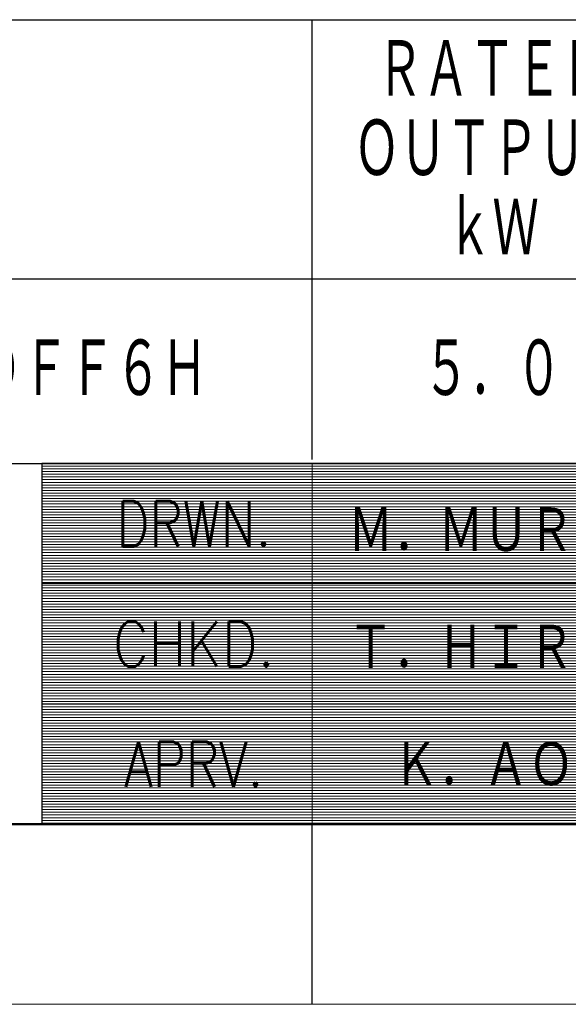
# Model space of a CAD drawing. Header units: millimetres. Extents: x 0 to 1300, y 0 to 891.
# Tile 15 of 141: x 581 to 673, y 0 to 164. Entities that reach past the tile are written whole.
import ezdxf

# ---------------------------------------------------------------- set-up
doc = ezdxf.new("R2010")
doc.units = ezdxf.units.MM
doc.header["$LTSCALE"] = 0.545669
doc.layers.add('NoLayerName_001', color=7, linetype='Continuous')
doc.styles.get("Standard").update_dxf_attribs({"font": 'txt', "bigfont": 'extfont2'})

# ---------------------------------------------------------------- blocks, each defined once
blk = doc.blocks.new('JZB_0004')
at = {"layer": 'NoLayerName_001', "color": 3, "lineweight": 13, "char_height": 2.73, "attachment_point": 5}
for s, insert in [('\\A1;\\W0.8333;Ｍ．ＭＵＲＡＫＩ', (84.818, 14.635)), ('\\A1;\\W0.8333;Ｔ．ＨＩＲＯＳＥ', (84.818, 8.135)), ('\\A1;\\W0.8333;Ｋ．ＡＯＫＩ', (84.818, 1.635))]:
    blk.add_mtext(s, dxfattribs=dict(at, insert=insert))
blk = doc.blocks.new('*X19')
at = {"color": 7, "linetype": 'Continuous', "lineweight": 13}
for p, q in [((0, 19.8), (40, 19.8)), ((0, 19.65), (40, 19.65)), ((0, 19.5), (40, 19.5)), ((0, 19.35), (40, 19.35)), ((0, 19.2), (40, 19.2)), ((0, 19.05), (40, 19.05)), ((0, 18.9), (40, 18.9)), ((0, 18.75), (40, 18.75)), ((0, 18.6), (40, 18.6)), ((0, 18.45), (40, 18.45)), ((0, 18.3), (40, 18.3)), ((0, 18.15), (40, 18.15)), ((0, 18), (40, 18)), ((0, 17.85), (40, 17.85)), ((0, 17.7), (40, 17.7)), ((0, 17.55), (40, 17.55)), ((0, 17.4), (40, 17.4)), ((0, 17.25), (40, 17.25)), ((0, 17.1), (40, 17.1)), ((0, 16.95), (40, 16.95)), ((0, 16.8), (40, 16.8)), ((0, 16.65), (40, 16.65)), ((0, 16.5), (40, 16.5)), ((0, 16.35), (40, 16.35)), ((0, 16.2), (40, 16.2)), ((0, 16.05), (40, 16.05)), ((0, 15.9), (40, 15.9)), ((0, 15.75), (40, 15.75)), ((0, 15.6), (40, 15.6)), ((0, 15.45), (40, 15.45)), ((0, 15.3), (40, 15.3)), ((0, 15.15), (40, 15.15)), ((0, 15), (40, 15)), ((0, 14.85), (40, 14.85)), ((0, 14.7), (40, 14.7)), ((0, 14.55), (40, 14.55)), ((0, 14.4), (40, 14.4)), ((0, 14.25), (40, 14.25)), ((0, 14.1), (40, 14.1)), ((0, 13.95), (40, 13.95)), ((0, 13.8), (40, 13.8)), ((0, 13.65), (40, 13.65)), ((0, 13.5), (40, 13.5)), ((0, 13.35), (40, 13.35)), ((0, 13.2), (40, 13.2)), ((0, 13.05), (40, 13.05)), ((0, 12.9), (40, 12.9)), ((0, 12.75), (40, 12.75)), ((0, 12.6), (40, 12.6)), ((0, 12.45), (40, 12.45)), ((0, 12.3), (40, 12.3)), ((0, 12.15), (40, 12.15)), ((0, 12), (40, 12)), ((0, 11.85), (40, 11.85)), ((0, 11.7), (40, 11.7)), ((0, 11.55), (40, 11.55)), ((0, 11.4), (40, 11.4)), ((0, 11.25), (40, 11.25)), ((0, 11.1), (40, 11.1)), ((0, 10.95), (40, 10.95)), ((0, 10.8), (40, 10.8)), ((0, 10.65), (40, 10.65)), ((0, 10.5), (40, 10.5)), ((0, 10.35), (40, 10.35)), ((0, 10.2), (40, 10.2)), ((0, 10.05), (40, 10.05)), ((0, 9.9), (40, 9.9)), ((0, 9.75), (40, 9.75)), ((0, 9.6), (40, 9.6)), ((0, 9.45), (40, 9.45)), ((0, 9.3), (40, 9.3)), ((0, 9.15), (40, 9.15)), ((0, 9), (40, 9)), ((0, 8.85), (40, 8.85)), ((0, 8.7), (40, 8.7)), ((0, 8.55), (40, 8.55)), ((0, 8.4), (40, 8.4)), ((0, 8.25), (40, 8.25)), ((0, 8.1), (40, 8.1)), ((0, 7.95), (40, 7.95)), ((0, 7.8), (40, 7.8)), ((0, 7.65), (40, 7.65)), ((0, 7.5), (40, 7.5)), ((0, 7.35), (40, 7.35)), ((0, 7.2), (40, 7.2)), ((0, 7.05), (40, 7.05)), ((0, 6.9), (40, 6.9)), ((0, 6.75), (40, 6.75)), ((0, 6.6), (40, 6.6)), ((0, 6.45), (40, 6.45)), ((0, 6.3), (40, 6.3)), ((0, 6.15), (40, 6.15)), ((0, 6), (40, 6)), ((0, 5.85), (40, 5.85)), ((0, 5.7), (40, 5.7)), ((0, 5.55), (40, 5.55)), ((0, 5.4), (40, 5.4)), ((0, 5.25), (40, 5.25)), ((0, 5.1), (40, 5.1)), ((0, 4.95), (40, 4.95)), ((0, 4.8), (40, 4.8)), ((0, 4.65), (40, 4.65)), ((0, 4.5), (40, 4.5)), ((0, 4.35), (40, 4.35)), ((0, 4.2), (40, 4.2)), ((0, 4.05), (40, 4.05)), ((0, 3.9), (40, 3.9)), ((0, 3.75), (40, 3.75)), ((0, 3.6), (40, 3.6)), ((0, 3.45), (40, 3.45)), ((0, 3.3), (40, 3.3)), ((0, 3.15), (40, 3.15)), ((0, 3), (40, 3)), ((0, 2.85), (40, 2.85)), ((0, 2.7), (40, 2.7)), ((0, 2.55), (40, 2.55)), ((0, 2.4), (40, 2.4)), ((0, 2.25), (40, 2.25)), ((0, 2.1), (40, 2.1)), ((0, 1.95), (40, 1.95)), ((0, 1.8), (40, 1.8)), ((0, 1.65), (40, 1.65)), ((0, 1.5), (40, 1.5)), ((0, 1.35), (40, 1.35)), ((0, 1.2), (40, 1.2)), ((0, 1.05), (40, 1.05)), ((0, 0.9), (40, 0.9)), ((0, 0.75), (40, 0.75)), ((0, 0.6), (40, 0.6)), ((0, 0.45), (40, 0.45)), ((0, 0.3), (40, 0.3)), ((0, 0.15), (40, 0.15)), ((0, 0), (40, 0))]:
    blk.add_line(p, q, dxfattribs=at)
blk = doc.blocks.new('JZB_0005')
at = {"layer": 'NoLayerName_001', "color": 7, "linetype": 'Continuous', "lineweight": 25}
for p, q in [((170, 20), (170, 0)), ((210, 20), (170, 20)), ((170, 0), (210, 0))]:
    blk.add_line(p, q, dxfattribs=at)
blk.add_blockref('*X19', (170, 0.05))

msp = doc.modelspace()

# ---------------------------------------------------------------- linework, layer by layer
at = {"layer": 'NoLayerName_001', "color": 7, "linetype": 'Continuous', "lineweight": 25}
for p, q in [((495.00004704, 163.83032218), (1230, 163.83032218)), ((630.0000384, 90.63032687), (630.0000384, 163.83032218)), ((1230, 120.63032495), (495.00004704, 120.63032495)), ((75, 90), (1230, 90)), ((495, 90), (1230, 90)), ((495.00004704, 90), (1230, 90)), ((630, 0), (630, 30))]:
    msp.add_line(p, q, dxfattribs=at)
at = {"layer": 'NoLayerName_001', "color": 2, "linetype": 'Continuous', "lineweight": 13}
for p, q in [((584.99999589, 90), (584.99999589, 30)), ((630, 30), (630, 90)), ((705.00000038, 69.9999), (584.99999965, 69.9999)), ((705.00000032, 50.0062505), (584.9999988, 50.0062505))]:
    msp.add_line(p, q, dxfattribs=at)
at = {"layer": 'NoLayerName_001', "color": 7, "linetype": 'Continuous', "lineweight": 50}
msp.add_line((1230, 30), (75, 30), dxfattribs=at)
at = {"layer": 'NoLayerName_001', "color": 7, "linetype": 'Continuous', "lineweight": 13}
msp.add_line((1260, 0), (0, 0), dxfattribs=at)

# ---------------------------------------------------------------- block references
at = {"layer": 'NoLayerName_001', "xscale": 3, "yscale": 3, "zscale": 3}
for name, p in [('JZB_0005', (75, 30)), ('JZB_0004', (411.54748535, 34.84499931))]:
    msp.add_blockref(name, p, dxfattribs=at)

# ---------------------------------------------------------------- texts
at = {"layer": 'NoLayerName_001', "color": 7, "lineweight": 13, "char_height": 10.5, "attachment_point": 5}
for s, insert in [('\\A1;\\W0.6667;ＲＡＴＥＤ', (660.00003686, 155.43032331)), ('\\A1;\\W0.6667;ＯＵＴＰＵＴ', (660.00003691, 142.23032416)), ('\\A1;\\W0.6667;ｋＷ', (660.00003678, 129.03032462)), ('\\A1;\\W0.6667;ＳＧＭ７Ａ－５０ＤＦＦ６Ｈ', (562.5, 105.63032677)), ('\\A1;\\W0.6667;５．０', (660, 105.63032725))]:
    msp.add_mtext(s, dxfattribs=dict(at, insert=insert))
at = {"layer": 'NoLayerName_001', "color": 2, "lineweight": 13, "char_height": 7.5, "attachment_point": 8}
for s, insert in [('\\A1;\\W0.8191;DRWN.', (610.28701989, 76.19173213)), ('\\A1;\\W0.8821;CHKD.', (610.28701989, 56.19193213)), ('\\A1;\\W0.8191;APRV.', (610.28701989, 36.19213213))]:
    msp.add_mtext(s, dxfattribs=dict(at, insert=insert))

doc.saveas('drawing.dxf')
